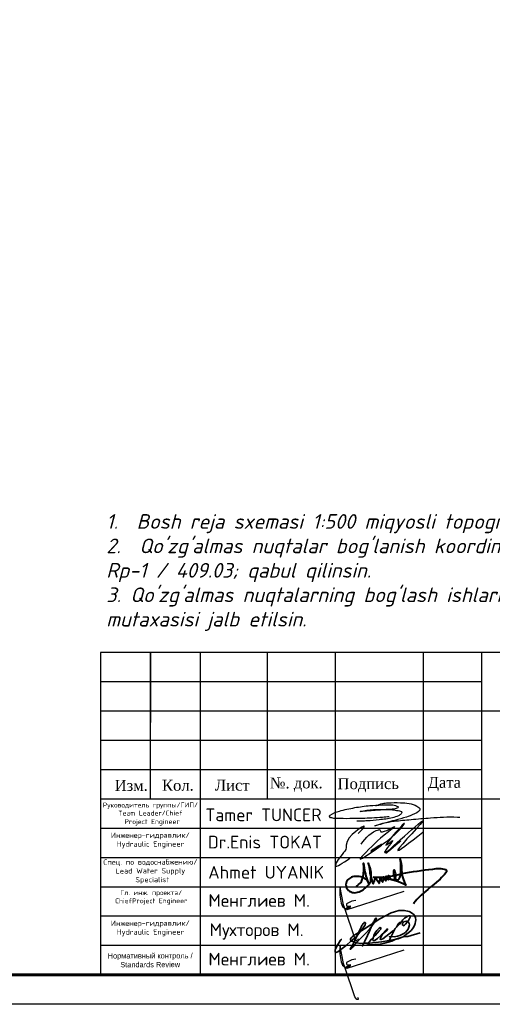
# Model space of a CAD drawing. Header units: inches. Extents: x 24 to 644, y 9 to 434.
# Tile 2 of 10: x 414 to 494, y 9 to 177. Entities that reach past the tile are written whole.
import ezdxf
from ezdxf.enums import TextEntityAlignment as Align

# ---------------------------------------------------------------- set-up
doc = ezdxf.new("R2010")
doc.units = ezdxf.units.IN
doc.header["$MEASUREMENT"] = 0
for name, color, linetype, lineweight in [('0_Ном._пера__7', 7, 'Continuous', 60), ('A-PENCERE', 12, 'Continuous', 20), ('ANTET', 7, 'Continuous', 15), ('cam', 154, 'Continuous', 25), ('KOT', 250, 'Continuous', 18)]:
    doc.layers.add(name, color=color, linetype=linetype, lineweight=lineweight)
doc.layers.add('НВК_сервис', color=7, linetype='Continuous')
doc.styles.add('GOST_R', font='isocpeur.ttf', dxfattribs={"oblique": 15})
doc.styles.get("Standard").update_dxf_attribs({"font": 'arial.ttf'})
doc.styles.add('TimesCr', font='times.ttf')
doc.styles.add('ViTEXT', font='isocpeur.ttf')

# ---------------------------------------------------------------- blocks, each defined once
blk = doc.blocks.new('*U26')
at = {"color": 0, "ltscale": 25}
blk.add_lwpolyline([(-59400, 42000), (0, 42000), (0, 0), (-59400, 0)], close=True, dxfattribs=at)
at = {"color": 0, "lineweight": 60, "ltscale": 25}
blk.add_lwpolyline([(-57400, 41500), (-500, 41500), (-500, 500), (-57400, 500)], close=True, dxfattribs=at)
blk = doc.blocks.new('A$Cb6e3b2d1')
at = {"color": 172, "lineweight": -3}
for points in [[(9.42, 3.46), (13.25, 6.58), (13.32, 6.59), (13.67, 6.14), (14.02, 6.12), (16.66, 7.26), (15.28, 6.15), (9.77, 1), (9.25, 0.43), (13.86, 3.44), (11.71, 2.18), (15.99, 4.97), (18.6, 7.87), (14.99, 3.39), (16.14, 4.24), (14.42, 1.78), (17.85, 4.17), (14.99, 1.72), (22.66, 8.52), (17.24, 2.25), (22.59, 6.03)], [(8.8, 5.75), (10.13, 7.23), (6.25, 3.31), (6.27, 2.75), (5.38, 1.31), (3.95, -1.17), (7.01, 0.5)]]:
    blk.add_spline(points, degree=3, dxfattribs=at)
blk = doc.blocks.new('ahm')
at = {"layer": 'KOT', "color": 0, "lineweight": 40}
for points in [[(-31.543, 684.287, 0.357556), (-31.508, 684.29), (-31.473, 684.319), (-31.434, 684.353), (-31.419, 684.37), (-31.408, 684.391), (-31.386, 684.436), (-31.373, 684.475), (-31.364, 684.52), (-31.357, 684.561), (-31.354, 684.599), (-31.351, 684.635), (-31.351, 684.67), (-31.351, 684.711, 0.03743), (-31.36, 684.829), (-31.343, 684.713), (-31.335, 684.669), (-31.325, 684.619), (-31.313, 684.57), (-31.298, 684.52), (-31.284, 684.475), (-31.271, 684.43, 0.076982), (-31.229, 684.34), (-31.211, 684.358, 0.226361), (-31.18, 684.452), (-31.174, 684.531, 0.155576), (-31.245, 684.827), (-31.231, 684.771), (-31.223, 684.721), (-31.217, 684.676), (-31.21, 684.63), (-31.204, 684.599), (-31.196, 684.561), (-31.185, 684.509), (-31.175, 684.467), (-31.162, 684.42), (-31.145, 684.371, 0.05927), (-31.133, 684.346, 0.296345), (-31.125, 684.342, 0.327015), (-31.119, 684.349, -0.058736), (-31.11, 684.38, 0.029075), (-31.069, 684.496), (-31.051, 684.458), (-31.033, 684.426), (-31.016, 684.398), (-30.999, 684.367), (-30.991, 684.357, 0.478598), (-30.976, 684.358, 0.303641), (-30.975, 684.37), (-30.969, 684.405), (-30.962, 684.451), (-30.96, 684.484), (-30.959, 684.492), (-30.942, 684.447), (-30.937, 684.431), (-30.928, 684.417), (-30.921, 684.405), (-30.916, 684.396), (-30.91, 684.389, 0.497092), (-30.891, 684.39, -0.52669)], [(-30.891, 684.39), (-30.882, 684.47), (-30.882, 684.503), (-30.872, 684.476), (-30.866, 684.463), (-30.857, 684.45), (-30.845, 684.434), (-30.832, 684.418, 0.597033), (-30.817, 684.42), (-30.816, 684.44), (-30.816, 684.456), (-30.816, 684.485), (-30.817, 684.508), (-30.818, 684.514), (-30.809, 684.492), (-30.8, 684.476), (-30.789, 684.458), (-30.782, 684.45, 0.009614), (-30.769, 684.437, 0.818111), (-30.761, 684.442), (-30.76, 684.475), (-30.76, 684.498), (-30.761, 684.523), (-30.762, 684.53), (-30.748, 684.503), (-30.74, 684.492), (-30.73, 684.479), (-30.722, 684.469), (-30.713, 684.462), (-30.696, 684.448, 0.440313), (-30.607, 684.461, 0.202241), (-30.587, 684.565, 0.021645), (-30.601, 684.621, -0.063307), (-30.611, 684.654, 0.796723), (-30.639, 684.648, 0.029794), (-30.644, 684.572, 0.154488), (-30.604, 684.466, 0.028745), (-30.582, 684.438, 0.497495), (-30.506, 684.457, 0.153338), (-30.469, 684.568), (-30.466, 684.623, 0.025787), (-30.465, 684.78, 0.017451), (-30.473, 684.885, 0.070147), (-30.485, 684.93), (-30.472, 684.875, -0.055645), (-30.447, 684.662, 0.131674), (-30.347, 684.304), (-30.397, 684.327, 0.101608), (-31.121, 684.493), (-31.045, 684.493, 0.075714), (-30.441, 684.581, -0.015793), (-29.703, 684.689, -0.115625), (-29.395, 684.676, -0.471072), (-29.391, 684.6, -0.028714), (-29.53, 684.449), (-29.614, 684.374), (-29.679, 684.319), (-29.747, 684.264), (-29.822, 684.197), (-29.914, 684.12), (-29.984, 684.063), (-30.023, 684.026), (-30.055, 683.996), (-30.084, 683.963), (-30.117, 683.925), (-30.156, 683.871), (-30.163, 683.855)], [(-31.229, 684.34, 0.204076), (-31.322, 684.457, 0.030149), (-31.393, 684.494, 0.10317), (-31.523, 684.513, 0.0941), (-31.646, 684.49, 0.092543), (-31.733, 684.43, 0.166782), (-31.776, 684.321, 0.247289), (-31.713, 684.176, -3.974787)], [(-31.713, 684.176, 0.15797), (-31.604, 684.124, 0.200345), (-31.339, 684.216, 0.025761), (-31.256, 684.292, 0.055607), (-31.194, 684.381, -0.113379)]]:
    blk.add_lwpolyline(points, format="xyb", dxfattribs=at)
blk = doc.blocks.new('A$C5922ce17')
at = {"color": 172, "lineweight": -3, "xscale": 8.934458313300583, "yscale": 8.934458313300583, "zscale": 8.934458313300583, "rotation": 359.9840795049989}
blk.add_blockref('ahm', (286.35, -6112.1), dxfattribs=at)
blk = doc.blocks.new('TT imza')
at = {"layer": 'A-PENCERE', "color": 5, "lineweight": 30}
for points in [[(31313.6, -15536.5), (31352.5, -15522.1), (31384.8, -15518.1), (31457.1, -15517.5), (31552.7, -15536.8), (31563.9, -15545), (31569, -15551.6), (31539, -15582.5), (31491.2, -15600.8), (31424.6, -15619.7), (31373.9, -15634.5), (31308.4, -15651.1)], [(31392.5, -15598.8), (31353.9, -15602.6), (31291.4, -15606.5), (31182.2, -15609.8), (31106.1, -15609.8), (31059.1, -15606.1), (31047, -15600.1), (31045.2, -15594), (31049.8, -15589.1), (31103.2, -15566), (31191.9, -15546.1), (31280.3, -15534.2), (31350, -15530.6), (31406.3, -15530), (31437, -15536.6), (31444.9, -15542.9), (31432.4, -15551.8), (31408.6, -15555.8), (31340.8, -15559.8), (31299.6, -15563.3), (31223, -15567.7), (31280.8, -15559.3), (31353.6, -15556), (31411.2, -15558.6), (31444.3, -15563.5), (31464.6, -15573.4), (31461.5, -15581.5), (31445.5, -15593), (31410.8, -15604.7), (31333.3, -15616.8), (31264.4, -15622.9), (31232.8, -15624), (31203.8, -15623.7)], [(31308.4, -15651.1), (31355.6, -15636), (31420.3, -15624.8), (31518.6, -15615.1), (31631.5, -15605.2), (31706.4, -15600.7), (31787.4, -15600.4), (31801.7, -15601.5)]]:
    blk.add_spline(points, degree=3, dxfattribs=at)
blk = doc.blocks.new('МАРУФ')
at = {"color": 5, "lineweight": 35}
for points in [[(-1057, -156), (-1069, -154), (-1078, -158), (-1084, -167), (-1109, -202), (-1153, -274), (-1186, -345), (-1199, -375), (-1204, -394), (-1204, -412), (-1198, -425), (-1188, -429), (-1163, -427), (-1141, -416), (-1116, -398), (-1019, -323), (-961, -275), (-865, -191), (-750, -98), (-643, 36), (-581, 123), (-558, 164), (-552, 187), (-553, 201), (-558, 214), (-568, 215), (-579, 209), (-587, 200), (-605, 181), (-617, 161), (-629, 145), (-642, 114), (-671, 56), (-783, -186), (-811, -243), (-835, -287), (-863, -333), (-881, -360), (-881, -360), (-875, -367), (-856, -354), (-817, -313), (-777, -261), (-671, -146), (-554, -27), (-459, 74), (-409, 144), (-335, 245), (-326, 260), (-321, 281), (-318, 302), (-324, 307), (-338, 299), (-351, 273), (-366, 243), (-377, 224), (-393, 189), (-427, 112), (-468, 26), (-510, -70), (-575, -203), (-607, -276), (-620, -296), (-586, -229), (-521, -232), (-403, -227), (-206, -206), (-45, -174), (149, -140), (256, -98), (326, -42), (380, 0), (434, 49), (470, 96), (498, 150), (517, 191), (525, 233), (527, 268), (520, 312), (506, 348), (483, 384), (464, 400), (418, 432), (383, 447), (353, 456), (280, 470), (221, 470), (162, 466), (75, 443), (3, 417), (-121, 357), (-243, 289), (-454, 155), (-570, 73), (-741, -30), (-794, -64), (-838, -96), (-861, -120), (-873, -141), (-875, -159), (-855, -183), (-797, -214), (-745, -227), (-650, -236), (-586, -229), (-502, -231), (-464, -196), (-419, -146), (-346, -71), (-294, -8), (-255, 34), (-225, 70), (-222, 91), (-225, 99), (-239, 102), (-258, 92), (-267, 81), (-285, 59), (-306, 42), (-348, -15), (-371, -70), (-387, -133), (-394, -164), (-385, -177), (-369, -180), (-342, -169), (-293, -131), (-212, -59), (-88, 45), (-78, 69), (-89, 77), (-103, 63), (-124, 39), (-176, -28), (-201, -67), (-215, -95), (-229, -121), (-233, -140), (-229, -153), (-215, -155), (-177, -139), (-111, -91), (-47, -41), (47, 41), (131, 125), (179, 174), (193, 200), (185, 216), (162, 200), (134, 157), (116, 110), (89, 83), (45, -4), (-45, -174), (0, -89), (-38, -96), (0, -89), (66, -95), (133, -85), (186, -71), (259, -35), (307, -2), (338, 29), (362, 67), (381, 112), (394, 161), (386, 190), (371, 217), (352, 231), (328, 237), (295, 235), (268, 224), (247, 204), (239, 173), (250, 153), (264, 143), (283, 152), (311, 177), (369, 254), (408, 327), (410, 339), (410, 353), (397, 357), (382, 353), (360, 345), (336, 336), (284, 304), (249, 268), (226, 236), (203, 203), (193, 177), (193, 200)], [(623, -9), (356, -86), (319, -91), (256, -98), (99, -149), (15, -191), (-146, -234), (-262, -261), (-333, -264), (-426, -269), (-468, -264), (-544, -230), (-554, -230)]]:
    blk.add_lwpolyline(points, dxfattribs=at)

msp = doc.modelspace()

# ---------------------------------------------------------------- linework, layer by layer
at = {"color": 7}
for p, q in [((427.57, 69.38), (427.57, 14.38)), ((612.57, 69.38), (427.57, 69.38)), ((436.07, 44.38), (436.07, 69.38)), ((444.57, 69.38), (444.57, 14.38)), ((456.07, 44.38), (456.07, 69.38)), ((467.57, 69.38), (467.57, 14.38)), ((482.57, 69.38), (482.57, 14.38)), ((492.57, 69.38), (492.57, 14.38)), ((492.57, 64.38), (427.57, 64.38)), ((612.57, 59.38), (427.57, 59.38)), ((492.57, 54.38), (427.57, 54.38)), ((492.57, 49.38), (427.57, 49.38)), ((612.57, 44.38), (427.57, 44.38)), ((492.57, 39.38), (427.57, 39.38)), ((492.57, 34.38), (427.57, 34.38)), ((564.57, 29.38), (427.57, 29.38)), ((492.57, 24.38), (427.57, 24.38)), ((492.57, 19.38), (427.57, 19.38)), ((427.57, 14.38), (612.57, 14.38)), ((427.57, 14.38), (612.57, 14.38))]:
    msp.add_line(p, q, dxfattribs=at)
at = {"color": 7, "lineweight": 25, "flags": 128}
msp.add_lwpolyline([(436.1, 69.38), (436.03, 45.46)], dxfattribs=at)
at = {"color": 5, "lineweight": 30}
for points in [[(471.42, 20.57), (471.54, 20.38), (471.54, 20.17), (471.31, 20.17), (470.92, 20.68), (469.21, 25.71), (469, 26.32), (468.45, 29.3), (468.36, 28.93), (468.36, 27.98), (468.59, 26.64), (468.85, 26.06), (469.34, 25.66), (469.65, 25.86), (469.91, 26.03), (470.14, 26.03), (470.14, 25.99), (470.01, 25.83), (469.67, 25.64), (469.54, 25.64), (469.52, 25.61), (469.52, 25.56), (469.55, 25.53), (469.62, 25.52), (472.28, 26.38), (479.34, 28.66)], [(471.14, 27.1), (470.41, 26.98), (469.86, 26.69), (469.53, 26.51), (469.5, 26.27), (469.58, 26.14), (469.78, 26.09), (470.04, 26.09), (470.24, 26.19)], [(471.42, 10.57), (471.54, 10.38), (471.54, 10.17), (471.31, 10.17), (470.92, 10.68), (469.21, 15.71), (469, 16.32), (468.45, 19.3), (468.36, 18.93), (468.36, 17.98), (468.59, 16.64), (468.85, 16.06), (469.34, 15.66), (469.65, 15.86), (469.91, 16.03), (470.14, 16.03), (470.14, 15.99), (470.01, 15.83), (469.67, 15.64), (469.54, 15.64), (469.52, 15.61), (469.52, 15.56), (469.55, 15.53), (469.62, 15.52), (472.28, 16.38), (479.34, 18.66)], [(471.14, 17.1), (470.41, 16.98), (469.86, 16.69), (469.53, 16.51), (469.5, 16.27), (469.58, 16.14), (469.78, 16.09), (470.04, 16.09), (470.24, 16.19)]]:
    msp.add_lwpolyline(points, dxfattribs=at)

# ---------------------------------------------------------------- block references
at = {"xscale": 0.01, "yscale": 0.01, "zscale": 0.01}
msp.add_blockref('*U26', (617.57, 9.38), dxfattribs=at)
at = {"color": 5, "lineweight": 30, "xscale": 0.007950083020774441, "yscale": 0.007950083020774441, "zscale": 0.007950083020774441}
msp.add_blockref('МАРУФ', (477.14, 21.65), dxfattribs=at)
at = {"layer": 'ANTET', "xscale": 0.8, "yscale": 0.8, "zscale": 0.8}
for name, p in [('A$Cb6e3b2d1', (464.46, 33.89)), ('A$C5922ce17', (466.11, 28.21))]:
    msp.add_blockref(name, p, dxfattribs=at)
at = {"layer": 'cam', "lineweight": -3, "xscale": 0.02942720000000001, "yscale": 0.02942720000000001, "zscale": 0.02942720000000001}
msp.add_blockref('TT imza', (-446.97, 500.39), dxfattribs=at)

# ---------------------------------------------------------------- texts
at = {"color": 0, "insert": (428.55, 87.17), "char_height": 2.5, "width": 173.3722, "attachment_point": 4, "style": 'GOST_R'}
msp.add_mtext("\\A1;\\pi81.01814,l2.08305;IZOX\\P\\pi84.60307;\\P\\pi-2.08305;1.  Bosh reja sxemasi 1:500 miqyosli topografik tasvir asosida loyihalandi .\\P2.  Qo'zg'almas nuqtalar bog'lanish koordinatlarining boshlangich nuqtasi sifatida mavjud reperlar\\P{\\C1;Rp-1 / 409.03;\\C256; }qabul qilinsin.\\P\\pi0,l0;3. Qo'zg'almas nuqtalarning bog'lash ishlarini bajarish uchun maxsus ruxsatnomaga ega bo'lgan tashkilot mutaxasisi jalb etilsin. ", dxfattribs=at)
at = {"layer": '0_Ном._пера__7', "linetype": 'Continuous', "lineweight": 0, "char_height": 1.8694, "attachment_point": 2, "rotation": 0.1263}
for s, insert in [('{\\fTimes New Roman|b0|i0|c204|p22;Изм.}', (432.81, 47.64)), ('\\A1;{\\fTimes New Roman|b0|i0|c204|p22;Кол.}', (440.76, 47.66)), ('{\\fTimes New Roman|b0|i0|c204|p22;Лист}', (450.04, 47.68)), ('\\A1;{\\fTimes New Roman|b0|i0|c204|p22;№. док.}', (460.94, 48.06)), ('{\\fTimes New Roman|b0|i0|c204|p22;Подпись}', (473.23, 47.94)), ('{\\fTimes New Roman|b0|i0|c204|p22;Дата}', (486.2, 48.16))]:
    msp.add_mtext(s, dxfattribs=dict(at, insert=insert))
at = {"layer": '0_Ном._пера__7', "linetype": 'Continuous', "lineweight": 0, "char_height": 0.9, "width": 16.8074, "attachment_point": 2, "rotation": 0.1263}
for s, insert in [('{\\fISOCPEUR|b0|i0|c204|p34;\\H0.92308x;Руководитель группы/ГИП\\fISOCPEUR|b0|i0|c0|p34;/\\P\\fISOCPEUR|b0|i0|c204|p34;Team Leader/Chief\\fISOCPEUR|b0|i0|c0|p34;\\P\\fISOCPEUR|b0|i0|c204|p34; Project Enginee\\H1.08333x;r}', (436.08, 43.78)), ('{\\fISOCPEUR|b0|i0|c204|p34;Инженер-гидравлик\\fISOCPEUR|b0|i0|c0|p34;/\\P\\fISOCPEUR|b0|i0|c204|p34;Hydraulic Engineer}', (436.06, 38.66)), ('{\\fISOCPEUR|b0|i0|c204|p34;Спец. по водоснабжению\\fISOCPEUR|b0|i0|c0|p34;/\\P\\fISOCPEUR|b0|i0|c204|p34;Lead Water Supply\\fISOCPEUR|b0|i0|c0|p34;\\P\\fISOCPEUR|b0|i0|c204|p34; Specialist}', (436.08, 34.09)), ('{\\fISOCPEUR|b0|i0|c204|p34;\\H0.92308x;Гл\\fISOCPEUR|b0|i0|c0|p34;. \\fISOCPEUR|b0|i0|c204|p34;инж\\fISOCPEUR|b0|i0|c0|p34;. \\fISOCPEUR|b0|i0|c204|p34;проекта\\fISOCPEUR|b0|i0|c0|p34;/\\P\\fISOCPEUR|b0|i0|c204|p34;ChiefProject Engineer\\H1.08333x;\\P\\pt0.55368;\\fISOCPEUR|b0|i0|c0|p34; }', (436.21, 28.83)), ('{\\fISOCPEUR|b0|i0|c204|p34;Инженер-гидравлик\\fISOCPEUR|b0|i0|c0|p34;/\\P\\fISOCPEUR|b0|i0|c204|p34;Hydraulic Engineer}', (436.06, 23.66)), ('\\pt0.55368;Нормативный контроль / Standards Review   ', (436.04, 18.1))]:
    msp.add_mtext(s, dxfattribs=dict(at, insert=insert))
at = {"layer": 'НВК_сервис', "color": 0, "lineweight": -2, "style": 'ViTEXT'}
for s, p in [('Tamer TUNCER', (445.45, 41.68)), ('Dr.Enis TOKAT', (445.88, 37.04)), ('Ahmet UYANIK', (445.94, 31.89))]:
    msp.add_text(s, height=2.1652, dxfattribs=at).set_placement(p, align=Align.MIDDLE_LEFT)
for p in [(445.97, 26), (445.97, 16)]:
    msp.add_text('Менглиев М.', height=2.1652, dxfattribs=at).set_placement(p)
at = {"layer": 'НВК_сервис', "color": 0, "insert": (446.18, 23.17), "char_height": 2.1652, "width": 17.9787, "attachment_point": 1, "style": 'TimesCr'}
msp.add_mtext('\\pt1.33203;{\\fISOCPEUR|b0|i0|c204|p34;Мухторов М.}', dxfattribs=at)

doc.saveas('drawing.dxf')
